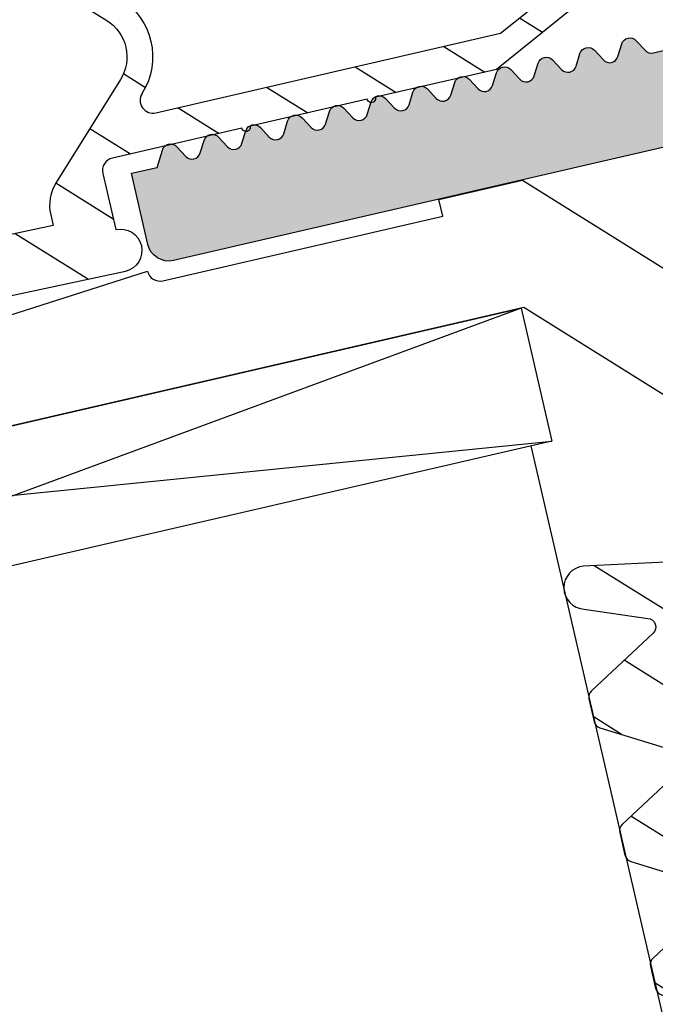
# Model space of a CAD drawing. Header units: centimetres. Extents: x -15121 to 17422, y -60492 to 0.
# Tile 76 of 256: x 1097.75 to 1099.23, y -30002.2 to -29999.91. Entities that reach past the tile are written whole.
import ezdxf

# ---------------------------------------------------------------- set-up
doc = ezdxf.new("R2010")
doc.units = ezdxf.units.CM
doc.header["$LTSCALE"] = 60
doc.linetypes.add('0', pattern=[0])
for name, color, linetype in [('AIKA wymiarowanie ogólne rzut2', 7, 'Continuous'), ('RI-ACCESS', 253, 'Continuous'), ('RI-GASKET', 253, 'Continuous'), ('RI-HATCH-I', 253, 'Continuous'), ('RI-HATCH-P', 253, 'Continuous'), ('RI-PROFILE', 8, 'Continuous')]:
    doc.layers.add(name, color=color, linetype=linetype)
doc.styles.add('wymiar', font='txt.shx', dxfattribs={"width": 0.6})
doc.dimstyles.new('Dwudziestka', dxfattribs={"dimtxt": 7, "dimasz": 0.7, "dimexe": 5, "dimexo": 0, "dimgap": 2.5, "dimtad": 1, "dimtoh": 1, "dimdec": 3, "dimrnd": 0.5, "dimdsep": 46, "dimtxsty": 'wymiar', "dimblk": 'znacznik', "dimcen": 0, "dimdle": 5, "dimse1": 1, "dimse2": 1, "dimclrd": 256, "dimclre": 256, "dimclrt": 256, "dimadec": 0, "dimazin": 0, "dimtfac": 0.4, "dimtdec": 3, "dimtix": 1, "dimtofl": 0, "dimtmove": 2, "dimatfit": 3, "dimldrblk": 'znacznik', "dimfxl": 1, "dimtolj": 1, "dimarcsym": 0})

# ---------------------------------------------------------------- blocks, each defined once
blk = doc.blocks.new('0342524b')
at = {"layer": 'RI-PROFILE'}
blk.add_lwpolyline([(5.099999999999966, 14.14999999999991), (5.099999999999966, 0.4999999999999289, -0.414213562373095), (4.599999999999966, -7.11e-14), (2.894999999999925, -7.11e-14), (2.894999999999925, 0.6139999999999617), (2.52899999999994, 0.8259999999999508, -0.5780385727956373), (2.529999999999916, 1.172999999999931), (2.795999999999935, 1.325999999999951, 0.5790137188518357), (2.795000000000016, 1.671999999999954), (2.52899999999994, 1.825999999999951, -0.5780385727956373), (2.529999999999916, 2.172999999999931), (2.795999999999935, 2.325999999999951, 0.5790137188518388), (2.795000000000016, 2.672000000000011), (2.52899999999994, 2.825999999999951, -0.5780385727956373), (2.529999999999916, 3.172999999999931), (2.795999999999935, 3.325999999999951, 0.5790137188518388), (2.795000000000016, 3.671999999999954), (2.52899999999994, 3.825999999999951, -0.5780385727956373), (2.529999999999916, 4.172999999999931), (2.795999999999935, 4.325999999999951, 0.5790137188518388), (2.795000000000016, 4.671999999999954), (2.52899999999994, 4.825999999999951, -0.5780385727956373), (2.529999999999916, 5.172999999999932), (2.795999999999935, 5.325999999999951, 0.5790137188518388), (2.795000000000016, 5.671999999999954), (2.52899999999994, 5.825999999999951, -0.5780385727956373), (2.529999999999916, 6.172999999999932), (2.795999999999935, 6.325999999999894, 0.5790137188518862), (2.795000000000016, 6.672000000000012), (2.529999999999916, 6.824999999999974, -0.5780385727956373), (2.530999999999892, 7.171999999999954), (2.796999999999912, 7.324999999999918, 0.5790137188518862), (2.795999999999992, 7.671000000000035), (2.529999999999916, 7.825999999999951, -0.5780385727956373), (2.530999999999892, 8.172999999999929), (2.796999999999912, 8.325999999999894, 0.5790137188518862), (2.795999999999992, 8.672000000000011), (2.529999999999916, 8.825999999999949, -0.5780385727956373), (2.530999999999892, 9.172999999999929), (2.796999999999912, 9.325999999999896, 0.5790137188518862), (2.795999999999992, 9.672000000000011), (2.529999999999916, 9.824999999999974, -0.5780385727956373), (2.530999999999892, 10.17199999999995), (2.796999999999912, 10.32499999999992, 0.5790137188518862), (2.795999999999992, 10.67100000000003), (2.529999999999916, 10.82599999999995, -0.5780385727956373), (2.530999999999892, 11.17299999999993), (2.796999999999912, 11.32599999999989, 0.5790137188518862), (2.795999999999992, 11.67200000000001), (2.529999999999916, 11.82599999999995, -0.5780385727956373), (2.530999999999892, 12.17299999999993), (2.796999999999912, 12.32599999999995, 0.2678428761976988), (2.896670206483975, 12.49871298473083), (2.896670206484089, 12.99999999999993, 0.414213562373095)], format="xyb", dxfattribs=at)
blk = doc.blocks.new('0342524')
at = {"layer": 'RI-HATCH-P'}
h = blk.add_hatch(color=256, dxfattribs=at)
edge = h.paths.add_edge_path()
edge.add_arc((2.629431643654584, 2.999212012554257), 0.2002221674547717, 119.77574523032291, 239.8940206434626, ccw=False)
edge.add_line((2.529999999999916, 3.172999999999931), (2.795999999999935, 3.325999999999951))
edge.add_arc((2.696192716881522, 3.498712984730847), 0.1994774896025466, 300.0227342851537, 60.30845426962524)
edge.add_line((2.795000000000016, 3.671999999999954), (2.52899999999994, 3.825999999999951))
edge.add_arc((2.629431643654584, 3.999212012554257), 0.2002221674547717, 119.77574523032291, 239.8940206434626, ccw=False)
edge.add_line((2.529999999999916, 4.172999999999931), (2.795999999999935, 4.325999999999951))
edge.add_arc((2.696192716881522, 4.498712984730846), 0.1994774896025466, 300.0227342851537, 60.30845426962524)
edge.add_line((2.795000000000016, 4.671999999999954), (2.52899999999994, 4.825999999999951))
edge.add_arc((2.629431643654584, 4.999212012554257), 0.2002221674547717, 119.77574523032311, 239.89402064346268, ccw=False)
edge.add_line((2.529999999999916, 5.172999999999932), (2.795999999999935, 5.325999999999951))
edge.add_arc((2.696192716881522, 5.498712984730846), 0.1994774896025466, 300.0227342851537, 60.30845426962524)
edge.add_line((2.795000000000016, 5.671999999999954), (2.52899999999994, 5.825999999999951))
edge.add_arc((2.629431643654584, 5.999212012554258), 0.2002221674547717, 119.77574523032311, 239.89402064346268, ccw=False)
edge.add_line((2.529999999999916, 6.172999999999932), (2.795999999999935, 6.325999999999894))
edge.add_arc((2.696192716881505, 6.498712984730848), 0.1994774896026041, 300.0227342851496, 60.30845426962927)
edge.add_line((2.795000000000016, 6.672000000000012), (2.529999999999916, 6.824999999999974))
edge.add_arc((2.630431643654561, 6.998212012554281), 0.2002221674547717, 119.77574523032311, 239.89402064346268, ccw=False)
edge.add_line((2.530999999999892, 7.171999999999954), (2.796999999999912, 7.324999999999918))
edge.add_arc((2.697192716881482, 7.497712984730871), 0.1994774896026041, 300.0227342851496, 60.30845426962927)
edge.add_line((2.795999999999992, 7.671000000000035), (2.529999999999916, 7.825999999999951))
edge.add_arc((2.630431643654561, 7.999212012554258), 0.2002221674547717, 119.77574523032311, 239.89402064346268, ccw=False)
edge.add_line((2.530999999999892, 8.172999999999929), (2.796999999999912, 8.325999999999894))
edge.add_arc((2.697192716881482, 8.498712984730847), 0.1994774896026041, 300.0227342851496, 60.30845426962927)
edge.add_line((2.795999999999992, 8.672000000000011), (2.529999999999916, 8.825999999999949))
edge.add_arc((2.630431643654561, 8.999212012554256), 0.2002221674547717, 119.7757452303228, 239.8940206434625, ccw=False)
edge.add_line((2.530999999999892, 9.172999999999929), (2.796999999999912, 9.325999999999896))
edge.add_arc((2.697192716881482, 9.498712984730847), 0.1994774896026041, 300.0227342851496, 60.30845426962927)
edge.add_line((2.795999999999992, 9.672000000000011), (2.529999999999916, 9.824999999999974))
edge.add_arc((2.630431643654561, 9.99821201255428), 0.2002221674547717, 119.7757452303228, 239.8940206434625, ccw=False)
edge.add_line((2.530999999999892, 10.17199999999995), (2.796999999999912, 10.32499999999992))
edge.add_arc((2.697192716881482, 10.49771298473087), 0.1994774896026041, 300.0227342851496, 60.30845426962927)
edge.add_line((2.795999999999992, 10.67100000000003), (2.529999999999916, 10.82599999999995))
edge.add_arc((2.630431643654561, 10.99921201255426), 0.2002221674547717, 119.7757452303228, 239.8940206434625, ccw=False)
edge.add_line((2.530999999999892, 11.17299999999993), (2.796999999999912, 11.32599999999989))
edge.add_arc((2.697192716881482, 11.49871298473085), 0.1994774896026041, 300.0227342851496, 60.30845426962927)
edge.add_line((2.795999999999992, 11.67200000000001), (2.529999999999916, 11.82599999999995))
edge.add_arc((2.630431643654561, 11.99921201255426), 0.2002221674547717, 119.7757452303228, 239.8940206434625, ccw=False)
edge.add_line((2.530999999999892, 12.17299999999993), (2.796999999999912, 12.32599999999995))
edge.add_arc((2.697192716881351, 12.49871298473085), 0.1994774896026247, 300.0227342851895, 359.9999999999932)
edge.add_line((2.896670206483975, 12.49871298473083), (2.896670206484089, 12.99999999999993))
edge.add_arc((1.896670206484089, 12.99999999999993), 1, 0, 90)
edge.add_line((1.896670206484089, 13.99999999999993), (-1.905000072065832, 13.99999999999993))
edge.add_arc((-1.905000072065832, 12.99999999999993), 1, 90, 180)
edge.add_line((-2.905000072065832, 12.99999999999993), (-2.905000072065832, 12.88472731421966))
edge.add_line((-2.905000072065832, 12.88472731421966), (-2.538999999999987, 12.67399999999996))
edge.add_arc((-2.639511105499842, 12.50049999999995), 0.2005111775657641, 300.0843446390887, 59.91565536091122, ccw=False)
edge.add_line((-2.538999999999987, 12.32699999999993), (-2.805000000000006, 12.17299999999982))
edge.add_arc((-2.704488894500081, 11.99949999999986), 0.2005111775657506, 120.0843446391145, 239.9156553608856)
edge.add_line((-2.805000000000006, 11.82599999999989), (-2.538999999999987, 11.67299999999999))
edge.add_arc((-2.639511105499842, 11.49949999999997), 0.2005111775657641, 300.0843446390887, 59.91565536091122, ccw=False)
edge.add_line((-2.538999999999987, 11.32599999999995), (-2.805000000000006, 11.17299999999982))
edge.add_arc((-2.704488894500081, 10.99949999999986), 0.2005111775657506, 120.0843446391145, 239.9156553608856)
edge.add_line((-2.805000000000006, 10.82599999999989), (-2.538999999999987, 10.67299999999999))
edge.add_arc((-2.639511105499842, 10.49949999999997), 0.2005111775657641, 300.0843446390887, 59.91565536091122, ccw=False)
edge.add_line((-2.538999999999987, 10.32599999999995), (-2.805000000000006, 10.17299999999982))
edge.add_arc((-2.704488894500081, 9.999499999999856), 0.2005111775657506, 120.0843446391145, 239.9156553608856)
edge.add_line((-2.805000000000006, 9.825999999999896), (-2.538999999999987, 9.672999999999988))
edge.add_arc((-2.639511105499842, 9.499499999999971), 0.2005111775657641, 300.0843446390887, 59.91565536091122, ccw=False)
edge.add_line((-2.538999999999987, 9.325999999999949), (-2.805000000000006, 9.172999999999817))
edge.add_arc((-2.704488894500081, 8.999499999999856), 0.2005111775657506, 120.0843446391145, 239.9156553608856)
edge.add_line((-2.805000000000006, 8.825999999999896), (-2.538999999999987, 8.672999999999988))
edge.add_arc((-2.639511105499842, 8.499499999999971), 0.2005111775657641, 300.0843446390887, 59.91565536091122, ccw=False)
edge.add_line((-2.538999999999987, 8.32599999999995), (-2.805000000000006, 8.172999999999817))
edge.add_arc((-2.704488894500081, 7.999499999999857), 0.2005111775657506, 120.0843446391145, 239.9156553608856)
edge.add_line((-2.805000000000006, 7.825999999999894), (-2.538999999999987, 7.672999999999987))
edge.add_arc((-2.639511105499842, 7.499499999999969), 0.2005111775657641, 300.0843446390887, 59.91565536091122, ccw=False)
edge.add_line((-2.538999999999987, 7.325999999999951), (-2.805000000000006, 7.172999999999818))
edge.add_arc((-2.704488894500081, 6.999499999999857), 0.2005111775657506, 120.0843446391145, 239.9156553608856)
edge.add_line((-2.805000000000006, 6.825999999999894), (-2.538999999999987, 6.672999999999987))
edge.add_arc((-2.639511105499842, 6.499499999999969), 0.2005111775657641, 300.0843446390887, 59.91565536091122, ccw=False)
edge.add_line((-2.538999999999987, 6.325999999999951), (-2.805000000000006, 6.172999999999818))
edge.add_arc((-2.704488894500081, 5.999499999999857), 0.2005111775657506, 120.0843446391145, 239.9156553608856)
edge.add_line((-2.805000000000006, 5.825999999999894), (-2.538999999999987, 5.672999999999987))
edge.add_arc((-2.639511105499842, 5.499499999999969), 0.2005111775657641, 300.0843446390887, 59.91565536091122, ccw=False)
edge.add_line((-2.538999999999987, 5.325999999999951), (-2.805000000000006, 5.172999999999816))
edge.add_arc((-2.704488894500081, 4.999499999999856), 0.2005111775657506, 120.0843446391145, 239.9156553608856)
edge.add_line((-2.805000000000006, 4.825999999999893), (-2.538999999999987, 4.672999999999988))
edge.add_arc((-2.639511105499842, 4.499499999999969), 0.2005111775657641, 300.0843446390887, 59.91565536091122, ccw=False)
edge.add_line((-2.538999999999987, 4.325999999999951), (-2.805000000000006, 4.172999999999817))
edge.add_arc((-2.704488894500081, 3.999499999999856), 0.2005111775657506, 120.0843446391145, 239.9156553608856)
edge.add_line((-2.805000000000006, 3.825999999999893), (-2.538999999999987, 3.672999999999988))
edge.add_arc((-2.639511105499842, 3.499499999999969), 0.2005111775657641, 300.0843446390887, 59.91565536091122, ccw=False)
edge.add_line((-2.538999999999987, 3.325999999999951), (-2.805000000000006, 3.172999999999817))
edge.add_arc((-2.704488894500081, 2.999499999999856), 0.2005111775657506, 120.0843446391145, 239.9156553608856)
edge.add_line((-2.805000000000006, 2.825999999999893), (-2.538999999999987, 2.672999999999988))
edge.add_arc((-2.639511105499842, 2.499499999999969), 0.2005111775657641, 300.0843446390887, 59.91565536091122, ccw=False)
edge.add_line((-2.538999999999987, 2.325999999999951), (-2.805000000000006, 2.172999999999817))
edge.add_arc((-2.704488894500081, 1.999499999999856), 0.2005111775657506, 120.0843446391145, 239.9156553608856)
edge.add_line((-2.805000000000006, 1.825999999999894), (-2.538999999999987, 1.672999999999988))
edge.add_arc((-2.639511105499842, 1.499499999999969), 0.2005111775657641, 300.0843446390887, 59.91565536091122, ccw=False)
edge.add_line((-2.538999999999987, 1.325999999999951), (-2.805000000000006, 1.172999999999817))
edge.add_arc((-2.704488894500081, 0.9994999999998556), 0.2005111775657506, 120.0843446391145, 239.9156553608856)
edge.add_line((-2.805000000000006, 0.8259999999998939), (-2.538999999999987, 0.6729999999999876))
edge.add_arc((-2.639511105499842, 0.4994999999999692), 0.2005111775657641, 300.0843446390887, 59.91565536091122, ccw=False)
edge.add_line((-2.538999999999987, 0.3259999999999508), (-2.90500000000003, 0.114999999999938))
edge.add_line((-2.90500000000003, 0.114999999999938), (-2.90500000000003, -7.109590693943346e-14))
edge.add_line((-2.90500000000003, -7.11e-14), (-4.600000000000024, -7.11e-14))
edge.add_arc((-4.600000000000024, 0.4999999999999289), 0.5, 180, 270, ccw=False)
edge.add_line((-5.100000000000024, 0.4999999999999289), (-5.100000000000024, 14.14999999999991))
edge.add_line((-5.100000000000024, 14.14999999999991), (-15.5, 14.14999999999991))
edge.add_line((-15.5, 14.14999999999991), (-15.5, 12.54999999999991))
edge.add_line((-15.5, 12.54999999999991), (-14, 12.54999999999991))
edge.add_line((-14, 12.54999999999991), (-13.99999999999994, 11.64999999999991))
edge.add_arc((-14.49999999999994, 11.64999999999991), 0.5, 270, 360, ccw=False)
edge.add_line((-14.49999999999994, 11.14999999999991), (-17.26915163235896, 11.14999999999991))
edge.add_line((-17.26915163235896, 11.14999999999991), (-17.67315163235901, 11.84999999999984))
edge.add_arc((-17.50009999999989, 11.95008855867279), 0.1999114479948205, 90.01479813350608, 210.0439705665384, ccw=False)
edge.add_line((-17.50015163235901, 12.14999999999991), (-16.69999999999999, 12.14999999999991))
edge.add_line((-16.69999999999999, 12.14999999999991), (-16.69999999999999, 14.14999999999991))
edge.add_line((-16.69999999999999, 14.14999999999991), (-23.69999999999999, 14.14999999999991))
edge.add_line((-23.69999999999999, 14.14999999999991), (-23.69999999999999, 12.14999999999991))
edge.add_line((-23.69999999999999, 12.14999999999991), (-22.89984836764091, 12.14999999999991))
edge.add_arc((-22.89990000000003, 11.95008855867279), 0.1999114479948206, 329.95602943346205, 89.98520186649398, ccw=False)
edge.add_line((-22.72684836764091, 11.84999999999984), (-23.13084836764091, 11.14999999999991))
edge.add_line((-23.13084836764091, 11.14999999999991), (-24.5, 11.14999999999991))
edge.add_arc((-24.49998842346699, 11.65001157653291), 0.5000115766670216, 180.0013265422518, 269.99867345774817, ccw=False)
edge.add_line((-25, 11.64999999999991), (-24.99999999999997, 119.8499999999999))
edge.add_arc((-24.49998842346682, 119.8499884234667), 0.5000115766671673, 90.00132654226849, 179.9986734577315, ccw=False)
edge.add_line((-24.49999999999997, 120.3499999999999), (24.50000000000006, 120.3499999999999))
edge.add_arc((24.4999884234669, 119.8499884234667), 0.5000115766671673, 0.0013265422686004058, 89.99867345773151, ccw=False)
edge.add_line((25.00000000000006, 119.8499999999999), (25, 11.64999999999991))
edge.add_arc((24.49998842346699, 11.65001157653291), 0.5000115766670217, 270.0013265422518, 359.99867345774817, ccw=False)
edge.add_line((24.5, 11.14999999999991), (23.13084836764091, 11.14999999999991))
edge.add_line((23.13084836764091, 11.14999999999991), (22.72684836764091, 11.84999999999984))
edge.add_arc((22.89990000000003, 11.95008855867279), 0.1999114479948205, 90.01479813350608, 210.0439705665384, ccw=False)
edge.add_line((22.89984836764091, 12.14999999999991), (23.69999999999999, 12.14999999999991))
edge.add_line((23.69999999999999, 12.14999999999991), (23.69999999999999, 14.14999999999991))
edge.add_line((23.69999999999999, 14.14999999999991), (16.69999999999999, 14.14999999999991))
edge.add_line((16.69999999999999, 14.14999999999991), (16.69999999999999, 12.14999999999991))
edge.add_line((16.69999999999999, 12.14999999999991), (17.50015163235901, 12.14999999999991))
edge.add_arc((17.50009999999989, 11.95008855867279), 0.1999114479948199, 329.95602943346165, 89.98520186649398, ccw=False)
edge.add_line((17.67315163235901, 11.84999999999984), (17.26915163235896, 11.14999999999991))
edge.add_line((17.26915163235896, 11.14999999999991), (14.49999999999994, 11.14999999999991))
edge.add_arc((14.49999999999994, 11.64999999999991), 0.5, 180, 270, ccw=False)
edge.add_line((13.99999999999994, 11.64999999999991), (14, 12.54999999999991))
edge.add_line((14, 12.54999999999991), (15.5, 12.54999999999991))
edge.add_line((15.5, 12.54999999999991), (15.5, 14.14999999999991))
edge.add_line((15.5, 14.14999999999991), (5.099999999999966, 14.14999999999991))
edge.add_line((5.099999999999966, 14.14999999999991), (5.099999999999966, 0.4999999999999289))
edge.add_arc((4.599999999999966, 0.4999999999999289), 0.5, 270, 360, ccw=False)
edge.add_line((4.599999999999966, -7.11e-14), (2.894999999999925, -7.11e-14))
edge.add_line((2.894999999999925, -7.11e-14), (2.894999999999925, 0.6139999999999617))
edge.add_line((2.894999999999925, 0.6139999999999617), (2.52899999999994, 0.8259999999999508))
edge.add_arc((2.629431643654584, 0.9992120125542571), 0.2002221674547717, 119.77574523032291, 239.89402064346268, ccw=False)
edge.add_line((2.529999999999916, 1.172999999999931), (2.795999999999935, 1.325999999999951))
edge.add_arc((2.69619271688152, 1.498712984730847), 0.1994774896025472, 300.022734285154, 60.30845426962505)
edge.add_line((2.795000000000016, 1.671999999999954), (2.52899999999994, 1.825999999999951))
edge.add_arc((2.629431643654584, 1.999212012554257), 0.2002221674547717, 119.77574523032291, 239.89402064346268, ccw=False)
edge.add_line((2.529999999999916, 2.172999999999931), (2.795999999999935, 2.325999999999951))
edge.add_arc((2.696192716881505, 2.498712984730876), 0.1994774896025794, 300.0227342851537, 60.30845426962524)
edge.add_line((2.795000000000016, 2.672000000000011), (2.52899999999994, 2.825999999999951))
edge = h.paths.add_edge_path(flags=0)
edge.add_line((-21.84142135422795, 118.0085786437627), (-21.99999999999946, 117.85))
edge.add_line((-21.99999999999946, 117.85), (-22.49999999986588, 117.85))
edge.add_line((-22.49999999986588, 117.85), (-22.49999999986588, 117.449999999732))
edge.add_line((-22.49999999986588, 117.449999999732), (-22.65857864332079, 117.2914213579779))
edge.add_arc((-22.51715728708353, 117.1500000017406), 0.1999999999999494, 134.9999999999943, 225.0000001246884)
edge.add_line((-22.65857864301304, 117.0085786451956), (-22.34142135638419, 116.6914213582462))
edge.add_arc((-22.4828427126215, 116.5500000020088), 0.2000000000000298, 314.99999999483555, 45.000000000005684, ccw=False)
edge.add_line((-22.34142135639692, 116.4085786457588), (-22.6585786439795, 116.0914213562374))
edge.add_arc((-22.51715728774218, 115.9500000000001), 0.2000000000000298, 134.9999999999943, 224.9999999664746)
edge.add_line((-22.65857864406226, 115.8085786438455), (-22.34142135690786, 115.4914213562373))
edge.add_arc((-22.48284271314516, 115.35), 0.1999999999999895, 314.9999997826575, 45, ccw=False)
edge.add_line((-22.34142135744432, 115.2085786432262), (-22.65857864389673, 114.8914213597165))
edge.add_arc((-22.51715728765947, 114.7500000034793), 0.1999999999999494, 134.9999999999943, 225.0000000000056)
edge.add_line((-22.65857864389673, 114.608578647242), (-22.3414213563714, 114.2914213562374))
edge.add_arc((-22.48284271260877, 114.15), 0.20000000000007, 315.0000000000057, 44.999999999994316, ccw=False)
edge.add_line((-22.3414213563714, 114.0085786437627), (-23.29999999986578, 113.05))
edge.add_line((-23.29999999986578, 113.05), (-23.29999999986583, 103.2499999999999))
edge.add_line((-23.29999999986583, 103.2499999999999), (-21.89999999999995, 103.2499999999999))
edge.add_arc((-21.90000027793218, 102.3499997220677), 0.9000002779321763, 270.063679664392, 89.99998230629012, ccw=False)
edge.add_line((-21.89900000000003, 101.45), (-23.29999999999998, 101.4499999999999))
edge.add_line((-23.29999999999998, 101.4499999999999), (-23.29999999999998, 91.44999999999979))
edge.add_line((-23.29999999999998, 91.44999999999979), (-22.5, 90.44999999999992))
edge.add_line((-22.5, 90.44999999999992), (-22.5, 86.44999999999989))
edge.add_line((-22.5, 86.44999999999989), (-23.29999999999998, 85.44999999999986))
edge.add_line((-23.29999999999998, 85.44999999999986), (-23.30000000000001, 31.99999999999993))
edge.add_line((-23.30000000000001, 31.99999999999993), (-22.50000000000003, 30.99999999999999))
edge.add_line((-22.50000000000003, 30.99999999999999), (-22.50000000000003, 26.99999999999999))
edge.add_line((-22.50000000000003, 26.99999999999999), (-23.30000000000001, 25.99999999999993))
edge.add_line((-23.30000000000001, 25.99999999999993), (-23.30000000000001, 15.99999999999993))
edge.add_line((-23.30000000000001, 15.99999999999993), (23.30000000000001, 15.99999999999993))
edge.add_line((23.30000000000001, 15.99999999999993), (23.30000000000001, 25.99999999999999))
edge.add_line((23.30000000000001, 25.99999999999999), (22.5, 26.99999999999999))
edge.add_line((22.5, 26.99999999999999), (22.5, 30.99999999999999))
edge.add_line((22.5, 30.99999999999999), (23.30000000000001, 31.99999999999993))
edge.add_line((23.30000000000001, 31.99999999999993), (23.30000000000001, 85.44999999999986))
edge.add_line((23.30000000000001, 85.44999999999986), (22.50000000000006, 86.44999999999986))
edge.add_line((22.50000000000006, 86.44999999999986), (22.50000000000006, 90.44999999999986))
edge.add_line((22.50000000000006, 90.44999999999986), (23.30000000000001, 91.44999999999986))
edge.add_line((23.30000000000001, 91.44999999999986), (23.30000000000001, 101.4499999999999))
edge.add_line((23.30000000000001, 101.4499999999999), (21.89900000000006, 101.4499999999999))
edge.add_arc((21.90000027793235, 102.3499997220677), 0.9000002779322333, 90.000017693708, 269.9363203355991, ccw=False)
edge.add_line((21.90000000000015, 103.2499999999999), (23.30000000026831, 103.2499999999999))
edge.add_line((23.30000000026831, 103.2499999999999), (23.3000000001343, 113.0499999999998))
edge.add_line((23.3000000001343, 113.0499999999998), (22.34142135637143, 114.0085786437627))
edge.add_arc((22.48284271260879, 114.15), 0.2000000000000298, 135, 224.9999999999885, ccw=False)
edge.add_line((22.34142135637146, 114.2914213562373), (22.65857864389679, 114.6085786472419))
edge.add_arc((22.51715728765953, 114.7500000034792), 0.1999999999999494, 314.9999999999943, 45.0000000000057)
edge.add_line((22.65857864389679, 114.8914213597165), (22.34142135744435, 115.2085786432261))
edge.add_arc((22.48284271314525, 115.3499999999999), 0.2000000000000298, 134.9999999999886, 225.000000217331, ccw=False)
edge.add_line((22.34142135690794, 115.4914213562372), (22.65857864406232, 115.8085786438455))
edge.add_arc((22.51715728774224, 115.95), 0.2000000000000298, 315.0000000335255, 45.0000000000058)
edge.add_line((22.65857864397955, 116.0914213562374), (22.34142135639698, 116.4085786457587))
edge.add_arc((22.48284271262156, 116.5500000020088), 0.2000000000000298, 134.9999999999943, 225.0000000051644, ccw=False)
edge.add_line((22.34142135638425, 116.6914213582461), (22.70000000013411, 117.05))
edge.add_line((22.70000000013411, 117.05), (22.50000000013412, 117.25))
edge.add_line((22.50000000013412, 117.25), (22.50000000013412, 117.85))
edge.add_line((22.50000000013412, 117.85), (21.79999999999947, 117.85))
edge.add_line((21.79999999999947, 117.85), (21.59999999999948, 118.05))
edge.add_line((21.59999999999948, 118.05), (21.24142135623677, 117.6914213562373))
edge.add_arc((21.09999999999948, 117.8328427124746), 0.1999999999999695, 225, 315, ccw=False)
edge.add_line((20.95857864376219, 117.6914213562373), (20.64142135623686, 118.0085786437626))
edge.add_arc((20.49999999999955, 117.8671572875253), 0.1999999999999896, 44.99999999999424, 135.0000000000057)
edge.add_line((20.35857864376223, 118.0085786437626), (20.04142135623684, 117.6914213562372))
edge.add_arc((19.89999999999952, 117.8328427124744), 0.1999999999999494, 225.0000000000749, 315.0000000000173, ccw=False)
edge.add_line((19.75857864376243, 117.6914213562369), (19.44142135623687, 118.0085786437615))
edge.add_arc((19.29999999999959, 117.8671572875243), 0.1999999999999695, 45, 135.0000000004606)
edge.add_line((19.15857864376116, 118.0085786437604), (18.84142135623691, 117.6914213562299))
edge.add_arc((18.69999999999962, 117.8328427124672), 0.2000000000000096, 225.0000000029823, 314.99999999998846, ccw=False)
edge.add_line((18.55857864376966, 117.6914213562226), (18.24142135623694, 118.0085786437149))
edge.add_arc((18.09999999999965, 117.8671572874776), 0.1999999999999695, 45, 135.0000000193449)
edge.add_line((17.95857864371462, 118.0085786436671), (17.64142135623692, 117.6914213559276))
edge.add_arc((17.4999999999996, 117.8328427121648), 0.1999999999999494, 225.0000001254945, 315.0000000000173, ccw=False)
edge.add_line((17.35857864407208, 117.6914213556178), (17.04142135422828, 118.0085786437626))
edge.add_arc((16.89999999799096, 117.8671572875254), 0.1999999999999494, 44.99999999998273, 134.9999999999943)
edge.add_line((16.7585786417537, 118.0085786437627), (16.44142135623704, 117.6914213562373))
edge.add_arc((16.29999999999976, 117.8328427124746), 0.1999999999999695, 225, 315, ccw=False)
edge.add_line((16.15857864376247, 117.6914213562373), (15.19999999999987, 118.6499999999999))
edge.add_line((15.19999999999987, 118.6499999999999), (-15.19999999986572, 118.6499999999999))
edge.add_line((-15.19999999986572, 118.6499999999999), (-16.15857864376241, 117.6914213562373))
edge.add_arc((-16.2999999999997, 117.8328427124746), 0.1999999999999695, 225, 315, ccw=False)
edge.add_line((-16.44142135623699, 117.6914213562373), (-16.75857864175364, 118.0085786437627))
edge.add_arc((-16.89999999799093, 117.8671572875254), 0.1999999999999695, 45, 135)
edge.add_line((-17.04142135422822, 118.0085786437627), (-17.35857864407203, 117.6914213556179))
edge.add_arc((-17.49999999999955, 117.8328427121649), 0.1999999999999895, 224.9999999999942, 314.99999987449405, ccw=False)
edge.add_line((-17.64142135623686, 117.6914213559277), (-17.95857864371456, 118.0085786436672))
edge.add_arc((-18.0999999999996, 117.8671572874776), 0.1999999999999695, 44.99999998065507, 135)
edge.add_line((-18.24142135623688, 118.0085786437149), (-18.55857864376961, 117.6914213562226))
edge.add_arc((-18.69999999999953, 117.8328427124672), 0.1999999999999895, 224.9999999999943, 314.9999999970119, ccw=False)
edge.add_line((-18.84142135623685, 117.69142135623), (-19.1585786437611, 118.0085786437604))
edge.add_arc((-19.29999999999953, 117.8671572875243), 0.1999999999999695, 44.99999999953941, 135)
edge.add_line((-19.44142135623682, 118.0085786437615), (-19.75857864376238, 117.691421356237))
edge.add_arc((-19.89999999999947, 117.8328427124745), 0.1999999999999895, 224.9999999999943, 314.99999999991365, ccw=False)
edge.add_line((-20.04142135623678, 117.6914213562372), (-20.35857864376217, 118.0085786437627))
edge.add_arc((-20.49999999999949, 117.8671572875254), 0.1999999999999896, 44.99999999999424, 135.0000000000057)
edge.add_line((-20.6414213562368, 118.0085786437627), (-20.95857864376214, 117.6914213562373))
edge.add_arc((-21.09999999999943, 117.8328427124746), 0.1999999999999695, 225, 315, ccw=False)
edge.add_line((-21.24142135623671, 117.6914213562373), (-21.55857864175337, 118.0085786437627))
edge.add_arc((-21.69999999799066, 117.8671572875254), 0.1999999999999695, 45, 135)
blk.add_blockref('0342524b', (0, 0))
blk = doc.blocks.new('0340070B')
at = {"layer": 'RI-HATCH-I'}
h = blk.add_hatch(dxfattribs=at)
h.set_pattern_fill('_U', color=256, scale=1.5, angle=45, style=0, pattern_type=0)
h.set_pattern_definition([(45, (-168.2959759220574, -76.70817136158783), (-1.060660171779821, 1.060660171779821), [])])
edge = h.paths.add_edge_path(flags=16)
edge.add_line((1.779999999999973, -7.801120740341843), (1.697000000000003, -7.718120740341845))
edge.add_arc((-2.764456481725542e-14, -9.415122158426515), 2.39992141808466, 45.00002393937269, 134.9999760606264)
edge.add_line((-1.697000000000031, -7.718120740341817), (-1.78000000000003, -7.801120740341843))
edge.add_line((-1.78000000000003, -7.801120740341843), (-3.572000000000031, -7.801120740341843))
edge.add_line((-3.572000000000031, -7.801120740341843), (-3.670000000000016, -1.90112074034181))
edge.add_line((-3.670000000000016, -1.90112074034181), (-3.415999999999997, -1.901120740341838))
edge.add_arc((-3.415696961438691, -0.8999536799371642), 1.001167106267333, 269.9826574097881, 314.9809765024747)
edge.add_line((-2.708000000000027, -1.608120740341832), (-0.707000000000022, 0.3928792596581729))
edge.add_arc((-3.547159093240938e-14, -0.3141172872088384), 0.9998465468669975, 44.999860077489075, 135.0001399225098, ccw=False)
edge.add_line((0.7069999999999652, 0.3928792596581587), (2.70799999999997, -1.608120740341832))
edge.add_arc((3.415696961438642, -0.8999536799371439), 1.001167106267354, 225.0190234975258, 270.0173425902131)
edge.add_line((3.415999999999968, -1.901120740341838), (3.669999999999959, -1.90112074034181))
edge.add_line((3.669999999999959, -1.90112074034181), (3.571999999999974, -7.801120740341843))
edge.add_line((3.571999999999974, -7.801120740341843), (1.779999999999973, -7.801120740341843))
edge = h.paths.add_edge_path()
edge.add_line((-2.449999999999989, -0.2001207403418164), (-2.450000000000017, 2.898879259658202))
edge.add_arc((-2.450000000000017, 2.998879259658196), 0.09999999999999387, 90, 270, ccw=False)
edge.add_line((-2.450000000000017, 3.09887925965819), (-2.450000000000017, 5.898979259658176))
edge.add_arc((-2.450000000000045, 5.998979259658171), 0.0999999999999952, 89.99999999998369, 270.00000000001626, ccw=False)
edge.add_line((-2.450000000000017, 6.098979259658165), (-2.450000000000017, 8.998979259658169))
edge.add_line((-2.450000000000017, 8.998979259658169), (-1.489000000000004, 10.9836792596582))
edge.add_arc((-1.742371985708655e-15, 10.39947414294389), 1.599505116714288, 21.422425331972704, 158.577574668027, ccw=False)
edge.add_line((1.489000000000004, 10.98367925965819), (2.44999999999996, 8.998979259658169))
edge.add_line((2.44999999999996, 8.998979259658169), (2.44999999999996, 6.098979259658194))
edge.add_arc((2.44999999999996, 5.998979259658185), 0.1000000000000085, 269.99999999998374, 90, ccw=False)
edge.add_line((2.449999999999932, 5.898979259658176), (2.44999999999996, 3.098879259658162))
edge.add_arc((2.449999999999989, 2.998879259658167), 0.09999999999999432, 269.99999999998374, 90.00000000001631, ccw=False)
edge.add_line((2.44999999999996, 2.898879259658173), (2.44999999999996, -0.2011207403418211))
edge.add_arc((2.750006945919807, -0.201113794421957), 0.3000069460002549, 180.0013265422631, 269.9986734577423)
edge.add_line((2.749999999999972, -0.5011207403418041), (4.093999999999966, -0.5011207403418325))
edge.add_arc((4.594007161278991, -0.5020078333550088), 0.5000079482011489, 0.445425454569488, 179.8983481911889, ccw=False)
edge.add_line((5.093999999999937, -0.4981207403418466), (4.903999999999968, -11.90512074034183))
edge.add_arc((4.603904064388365, -11.90099648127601), 0.3001242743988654, 270.01831476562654, 359.2126259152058, ccw=False)
edge.add_line((4.603999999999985, -12.20112074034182), (2.999999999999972, -12.20112074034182))
edge.add_arc((2.999999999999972, -11.70112074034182), 0.5, 90, 270, ccw=False)
edge.add_line((2.999999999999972, -11.20112074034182), (3.499999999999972, -11.20112074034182))
edge.add_line((3.499999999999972, -11.20112074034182), (3.499999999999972, -9.201120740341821))
edge.add_line((3.499999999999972, -9.201120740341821), (1.614000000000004, -9.201120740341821))
edge.add_arc((1.614196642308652, -8.201161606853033), 0.9999591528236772, 224.9903771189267, 269.9887327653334, ccw=False)
edge.add_line((0.9069999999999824, -8.9081207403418), (0.7069999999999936, -8.708120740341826))
edge.add_arc((-1.415534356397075e-14, -9.41511728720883), 0.999846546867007, 44.99986007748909, 135.0001399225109)
edge.add_line((-0.7070000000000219, -8.708120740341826), (-0.9070000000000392, -8.908120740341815))
edge.add_arc((-1.614196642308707, -8.201161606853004), 0.9999591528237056, 270.011267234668, 315.00962288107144, ccw=False)
edge.add_line((-1.614000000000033, -9.201120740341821), (-3.500000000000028, -9.201120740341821))
edge.add_line((-3.500000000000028, -9.201120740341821), (-3.500000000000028, -11.20112074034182))
edge.add_line((-3.500000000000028, -11.20112074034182), (-3.000000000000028, -11.20112074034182))
edge.add_arc((-3.000000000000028, -11.70112074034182), 0.5, 270, 90, ccw=False)
edge.add_line((-3.000000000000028, -12.20112074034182), (-4.604000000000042, -12.20112074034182))
edge.add_arc((-4.603904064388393, -11.90099648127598), 0.3001242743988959, 180.7873740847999, 269.98168523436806, ccw=False)
edge.add_line((-4.904000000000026, -11.90512074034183), (-5.094000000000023, -0.5041207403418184))
edge.add_arc((-4.59401337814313, -0.4981342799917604), 0.500022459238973, 0.34531278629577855, 180.6859834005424, ccw=False)
edge.add_line((-4.093999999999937, -0.4951207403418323), (-2.751000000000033, -0.5001207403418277))
edge.add_arc((-2.750025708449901, -0.2000966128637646), 0.3000257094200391, 269.8139396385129, 359.9953924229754)
edge = h.paths.add_edge_path(flags=16)
edge.add_line((1.649999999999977, 1.022879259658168), (1.649999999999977, 9.274479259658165))
edge.add_line((1.649999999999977, 9.274479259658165), (0.9309999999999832, 10.7643792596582))
edge.add_arc((-0.00122626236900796, 10.39696109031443), 1.002018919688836, 21.51087860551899, 161.0609042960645)
edge.add_line((-0.9490000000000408, 10.72217925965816), (-1.650000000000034, 9.274679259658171))
edge.add_line((-1.650000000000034, 9.274679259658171), (-1.650000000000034, 1.022879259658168))
edge.add_arc((-1.350090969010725, 1.022923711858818), 0.2999090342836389, 180.008492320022, 315.0062838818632)
edge.add_line((-1.138000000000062, 0.8108792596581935), (-1.131000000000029, 0.8178792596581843))
edge.add_arc((-2.853273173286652e-14, -0.3131396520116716), 1.599488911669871, 45.00047902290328, 134.999520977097, ccw=False)
edge.add_line((1.130999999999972, 0.8178792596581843), (1.137999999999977, 0.8108792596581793))
edge.add_arc((1.350090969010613, 1.022923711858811), 0.2999090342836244, 224.9937161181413, 359.991507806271)
edge.add_line((1.650000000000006, 1.022879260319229), (1.649999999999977, 1.022879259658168))
at = {"layer": 'RI-PROFILE'}
blk.add_lwpolyline([(-2.449999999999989, -0.2001207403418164), (-2.450000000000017, 2.898879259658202, -1), (-2.450000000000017, 3.09887925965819), (-2.450000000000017, 5.898979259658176, -1.000000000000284), (-2.450000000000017, 6.098979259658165), (-2.450000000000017, 8.998979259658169), (-1.489000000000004, 10.9836792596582, -0.6818670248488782), (1.489000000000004, 10.98367925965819), (2.44999999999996, 8.998979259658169), (2.44999999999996, 6.098979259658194, -1.000000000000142), (2.449999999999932, 5.898979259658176), (2.44999999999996, 3.098879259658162, -1.000000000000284), (2.44999999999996, 2.898879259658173), (2.44999999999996, -0.2011207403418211, 0.4141999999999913), (2.749999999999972, -0.5011207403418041), (4.093999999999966, -0.5011207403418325, -0.99523721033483), (5.093999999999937, -0.4981207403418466), (4.903999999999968, -11.90512074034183, -0.4101008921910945), (4.603999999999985, -12.20112074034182), (2.999999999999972, -12.20112074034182, -1), (2.999999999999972, -11.20112074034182), (3.499999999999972, -11.20112074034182), (3.499999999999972, -9.201120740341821), (1.614000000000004, -9.201120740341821, -0.1989049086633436), (0.9069999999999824, -8.9081207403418), (0.7069999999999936, -8.708120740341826, 0.4142149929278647), (-0.7070000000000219, -8.708120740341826), (-0.9070000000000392, -8.908120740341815, -0.1989049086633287), (-1.614000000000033, -9.201120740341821), (-3.500000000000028, -9.201120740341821), (-3.500000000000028, -11.20112074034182), (-3.000000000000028, -11.20112074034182, -1), (-3.000000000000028, -12.20112074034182), (-4.604000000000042, -12.20112074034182, -0.4101008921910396), (-4.904000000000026, -11.90512074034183), (-5.094000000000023, -0.5041207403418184, -1.00297733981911), (-4.093999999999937, -0.4951207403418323), (-2.751000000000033, -0.5001207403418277, 0.4151414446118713), (-2.449999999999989, -0.2001207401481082)], format="xyb", dxfattribs=at)
for points in [[(1.649999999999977, 1.022879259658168), (1.649999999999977, 9.274479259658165), (0.9309999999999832, 10.7643792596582, 0.6972855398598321), (-0.9490000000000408, 10.72217925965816), (-1.650000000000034, 9.274679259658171), (-1.650000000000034, 1.022879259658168, 0.6681646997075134), (-1.138000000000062, 0.8108792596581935), (-1.131000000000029, 0.8178792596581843, -0.4142086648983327), (1.130999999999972, 0.8178792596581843), (1.137999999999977, 0.8108792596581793, 0.6681647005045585), (1.650000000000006, 1.022879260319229)], [(1.779999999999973, -7.801120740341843), (1.697000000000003, -7.718120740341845, 0.4142133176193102), (-1.697000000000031, -7.718120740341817), (-1.78000000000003, -7.801120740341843), (-3.572000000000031, -7.801120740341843), (-3.670000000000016, -1.90112074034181), (-3.415999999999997, -1.901120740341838, 0.1989047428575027), (-2.708000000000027, -1.608120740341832), (-0.7070000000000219, 0.3928792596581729, -0.4142149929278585), (0.7069999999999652, 0.3928792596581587), (2.70799999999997, -1.608120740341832, 0.1989047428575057), (3.415999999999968, -1.901120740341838), (3.669999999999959, -1.90112074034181), (3.571999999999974, -7.801120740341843)]]:
    blk.add_lwpolyline(points, format="xyb", close=True, dxfattribs=at)
blk = doc.blocks.new('07382082')
at = {"layer": 'RI-ACCESS'}
blk.add_lwpolyline([(3.800000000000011, -8.399999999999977), (-1.400000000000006, -3.199999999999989), (-1.400000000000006, 0.7000000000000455, -0.4143400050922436), (-0.4000000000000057, 1.700000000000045), (0, 1.700000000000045), (0, 0), (1.600200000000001, 0), (1.600200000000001, -2.664999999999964), (4.435599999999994, -5.5), (27.09999999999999, -5.5), (27.09999999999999, -7.699999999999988, -0.7674500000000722), (26.53999999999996, -7.850000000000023), (26.16499999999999, -7.199999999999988), (12.80000000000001, -8.299999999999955, 0.4142000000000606), (12.5, -8), (5.800000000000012, -8), (5.800000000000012, -8.399999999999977)], format="xyb", close=True, dxfattribs=at)
blk = doc.blocks.new('0809815V1')
at = {"layer": 'RI-HATCH-I'}
h = blk.add_hatch(dxfattribs=at)
h.set_pattern_fill('_USER', color=256, scale=1.5, angle=-45.00000000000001, style=0, pattern_type=0)
h.set_pattern_definition([(315.0000000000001, (40.2304704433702, -16.48869230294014), (1.060660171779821, 1.060660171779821), [])])
h.paths.add_polyline_path([(-5.999999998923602, 2.201210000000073), (-5.000000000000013, 2.201210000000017), (-5.000000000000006, -2.999999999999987), (-2.600000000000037, -2.999999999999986), (-2.600000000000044, -1.799999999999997), (-3.091176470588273, -1.564705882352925, -0.5314363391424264), (-3.142741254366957, -1.070106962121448), (-2.445470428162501, -0.4411155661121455, -0.1949664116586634), (-2.09732970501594, -0.2999999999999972), (2.097329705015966, -0.3000000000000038, -0.1949664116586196), (2.445470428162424, -0.4411155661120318), (3.142741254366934, -1.070106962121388, -0.531436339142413), (3.091176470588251, -1.564705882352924), (2.599999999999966, -1.799999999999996), (2.599999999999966, -2.999999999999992), (5.052400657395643, -3.000000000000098, -0.3632856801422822), (5.544593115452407, -3.411985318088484), (5.994613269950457, -5.92857142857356, -0.9332368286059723), (5.019412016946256, -6.13886497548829), (4.471454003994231, -4.742865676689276, 0.6556724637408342), (4.107649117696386, -4.695822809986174), (3.123213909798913, -6.400038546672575, -0.2678895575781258), (2.950031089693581, -6.499999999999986), (2.408371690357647, -6.499999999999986, -0.2678895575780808), (2.235188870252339, -6.400038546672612), (1.252508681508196, -4.698861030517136, 0.5772019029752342), (0.9061430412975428, -4.698861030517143), (-0.0765371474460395, -6.400038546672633, -0.2678895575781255), (-0.2497199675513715, -6.500000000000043), (-0.7916283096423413, -6.500000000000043, -0.2678895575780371), (-0.9648111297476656, -6.400038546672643), (-1.947491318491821, -4.698861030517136, 0.5772019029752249), (-2.293856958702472, -4.698861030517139), (-3.276537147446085, -6.400038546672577, -0.2678895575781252), (-3.449719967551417, -6.499999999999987), (-3.98303860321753, -6.499999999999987, -0.2718762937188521), (-4.157689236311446, -6.397453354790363), (-5.104379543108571, -4.700846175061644, 0.6663519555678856), (-5.471158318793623, -4.742740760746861), (-6.019116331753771, -6.138864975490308, -0.933236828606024), (-6.994317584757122, -5.928571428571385), (-6.550985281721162, -3.556623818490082, 0.0358686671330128), (-6.499701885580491, -2.842010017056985), (-6.500000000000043, 1.701210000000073, -0.4142135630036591)])
h.paths.add_polyline_path([(-1.399999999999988, -2.64999999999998), (-1.399999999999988, -2.249999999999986, -0.4142135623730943), (-0.6499999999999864, -1.499999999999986), (0.6499999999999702, -1.499999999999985, -0.4142135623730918), (1.39999999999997, -2.249999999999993), (1.39999999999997, -2.649999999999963, -0.414213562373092), (0.6499999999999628, -3.399999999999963), (-0.6499999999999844, -3.399999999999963, -0.4142135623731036)], flags=16)
at = {"layer": 'RI-GASKET'}
for points in [[(-5.000000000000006, -2.999999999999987), (-2.600000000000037, -2.999999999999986), (-2.600000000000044, -1.799999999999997), (-3.091176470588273, -1.564705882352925, -0.5084162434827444), (-3.15888443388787, -1.084669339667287), (-2.445470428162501, -0.4411155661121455, -0.194966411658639), (-2.097329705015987, -0.2999999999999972), (2.097329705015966, -0.3000000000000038, -0.1949664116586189), (2.445470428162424, -0.4411155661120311), (3.158884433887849, -1.084669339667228, -0.5084162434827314), (3.091176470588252, -1.564705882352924), (2.599999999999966, -1.799999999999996), (2.599999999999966, -2.999999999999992), (5.052400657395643, -3.000000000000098, -0.3632856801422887), (5.544593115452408, -3.411985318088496), (5.994613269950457, -5.92857142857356, -0.9332368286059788), (5.019412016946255, -6.138864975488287), (4.471454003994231, -4.742865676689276, 0.6663519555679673), (4.104675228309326, -4.700971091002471), (3.123213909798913, -6.400038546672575, -0.2678895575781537), (2.95003108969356, -6.499999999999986), (2.408371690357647, -6.499999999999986, -0.2678895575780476), (2.235188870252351, -6.400038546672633), (1.252508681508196, -4.698861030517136, 0.5772019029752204), (0.9061430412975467, -4.698861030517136), (-0.0765371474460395, -6.400038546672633, -0.2678895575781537), (-0.2497199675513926, -6.500000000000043), (-0.7916283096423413, -6.500000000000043, -0.2678895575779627), (-0.9648111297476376, -6.40003854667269), (-1.947491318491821, -4.698861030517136, 0.5772019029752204), (-2.29385695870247, -4.698861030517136), (-3.276537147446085, -6.400038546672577, -0.2678895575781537), (-3.449719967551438, -6.499999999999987), (-3.98303860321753, -6.499999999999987, -0.2718762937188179), (-4.157689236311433, -6.397453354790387), (-5.104379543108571, -4.700846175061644, 0.6663519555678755), (-5.47115831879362, -4.742740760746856), (-6.019116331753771, -6.138864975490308, -0.93323682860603), (-6.994317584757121, -5.928571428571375), (-6.550985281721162, -3.556623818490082, 0.0358676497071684), (-6.499701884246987, -2.84203033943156), (-6.500000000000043, 1.701210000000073, -0.414213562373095), (-6.000000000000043, 2.201210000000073), (-5.000000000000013, 2.201210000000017)], [(-0.6499999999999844, -3.399999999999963, -0.4142135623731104), (-1.399999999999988, -2.649999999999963), (-1.399999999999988, -2.249999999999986, -0.414213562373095), (-0.6499999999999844, -1.499999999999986), (0.6499999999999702, -1.499999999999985, -0.4142135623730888), (1.39999999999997, -2.249999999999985), (1.39999999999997, -2.649999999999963, -0.4142135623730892), (0.6499999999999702, -3.399999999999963)]]:
    blk.add_lwpolyline(points, format="xyb", close=True, dxfattribs=at)
blk = doc.blocks.new('słupek fasady cw50x109.2')
at = {"layer": 'RI-PROFILE', "linetype": '0'}
for p, q in [((11.21973038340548, 0.8006728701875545), (11.21973038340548, 1.119197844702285)), ((13.71973038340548, 0.8006728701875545), (11.21973038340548, 1.119197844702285)), ((11.21973038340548, 0.8006728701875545), (13.71973038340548, 1.119197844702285)), ((11.21973038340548, 1.119197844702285), (13.71973038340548, 1.119197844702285)), ((13.71973038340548, 0.8006728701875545), (11.21973038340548, 0.8006728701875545))]:
    blk.add_line(p, q, dxfattribs=at)
at = {"layer": 'RI-PROFILE', "linetype": '0', "yscale": 0.1, "zscale": 0.1}
for name, p, xscale, rotation in [('0809815V1', (10.62078519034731, 2.0199279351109), -0.1, 89.97772826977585), ('0342524', (12.03499999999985, 0), 0.1, 89.99999999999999), ('0340070B', (12.05001919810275, 0), 0.1, 89.99999999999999)]:
    blk.add_blockref(name, p, dxfattribs=dict(at, xscale=xscale, rotation=rotation))
at = {"layer": 'RI-PROFILE', "linetype": '0', "xscale": 0.1, "yscale": 0.1, "zscale": 0.1}
blk.add_blockref('07382082', (10.76971975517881, 1.350672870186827), dxfattribs=at)
blk = doc.blocks.new('znacznik')
at = {"color": 0}
for points in [[(0, -5), (0, 5)], [(-4, 0), (4, 0)]]:
    blk.add_lwpolyline(points, dxfattribs=at)
at = {"color": 1}
blk.add_lwpolyline([(-2.121320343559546, -2.121320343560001), (2.121320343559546, 2.121320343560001)], dxfattribs=at)
blk = doc.blocks.new('*D5376')
at = {"layer": 'AIKA wymiarowanie ogólne rzut2', "lineweight": -2, "transparency": 16777216}
blk.add_line((1090.252658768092, -29865.61483018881), (1674.484949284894, -29730.73417808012), dxfattribs=at)
at = {"layer": 'Defpoints', "color": 0, "transparency": 16777216}
for p in [(1675.167008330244, -29730.57671234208), (1760.439922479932, -30099.93428271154), (1174.843513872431, -30235.12986629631)]:
    blk.add_point(p, dxfattribs=at)
at = {"layer": 'AIKA wymiarowanie ogólne rzut2', "linetype": 'ByBlock', "lineweight": -2, "transparency": 16777216, "xscale": 0.7, "yscale": 0.7, "zscale": 0.7}
for p, rotation in [((1675.167008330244, -29730.57671234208), 12.99999999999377), ((1089.570599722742, -29865.77229592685), 192.9999999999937)]:
    blk.add_blockref('znacznik', p, dxfattribs=dict(at, rotation=rotation))
at = {"layer": 'AIKA wymiarowanie ogólne rzut2', "transparency": 16777216, "insert": (1381.01909770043, -29792.32828374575), "char_height": 7, "attachment_point": 5, "rotation": 12.999999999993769, "style": 'wymiar'}
blk.add_mtext('\\A1;601', dxfattribs=at)
blk = doc.blocks.new('*D7276')
at = {"layer": 'AIKA wymiarowanie ogólne rzut2', "lineweight": -2, "transparency": 16777216}
blk.add_line((1331.903246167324, -30726.27753719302), (1118.755009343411, -29802.96018737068), dxfattribs=at)
at = {"layer": 'Defpoints', "color": 0, "transparency": 16777216}
for p in [(1118.597555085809, -29802.27812567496), (1090.734904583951, -29808.71023141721), (1304.198049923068, -30733.39170463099)]:
    blk.add_point(p, dxfattribs=at)
at = {"layer": 'AIKA wymiarowanie ogólne rzut2', "lineweight": -2, "transparency": 16777216, "xscale": 0.7, "yscale": 0.7, "zscale": 0.7}
for p, rotation in [((1118.597555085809, -29802.27812567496), 102.999035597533), ((1332.060700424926, -30726.95959888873), 282.999035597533)]:
    blk.add_blockref('znacznik', p, dxfattribs=dict(at, rotation=rotation))
at = {"layer": 'AIKA wymiarowanie ogólne rzut2', "transparency": 16777216, "insert": (1231.175370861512, -30263.26925435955), "char_height": 7, "attachment_point": 5, "rotation": 282.99903559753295, "style": 'wymiar'}
blk.add_mtext('\\A1;949', dxfattribs=at)

msp = doc.modelspace()

# ---------------------------------------------------------------- linework, layer by layer
at = {"layer": 'RI-PROFILE', "linetype": '0'}
msp.add_line((1098.940748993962, -30000.90034000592), (1150.17523655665, -30222.8212868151), dxfattribs=at)

# ---------------------------------------------------------------- block references
at = {"layer": 'RI-PROFILE', "linetype": '0', "rotation": 192.9999999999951}
msp.add_blockref('słupek fasady cw50x109.2', (1109.669872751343, -29997.27468926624), dxfattribs=at)

# ---------------------------------------------------------------- dimensions: what is measured, and where the dimension line sits
at = {"layer": 'AIKA wymiarowanie ogólne rzut2'}
for p1, p2, distance, picture, middle in [((1174.843513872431, -30235.12986629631), (1760.439922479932, -30099.93428271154), 379.0731917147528, '*D5376', (1381.01909770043, -29792.32828374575)), ((1304.198049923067, -30733.39170463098), (1090.73490458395, -29808.7102314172), -28.59544154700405, '*D7276', (1231.175370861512, -30263.26925435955))]:
    dim = msp.add_aligned_dim(p1=p1, p2=p2, distance=distance, dimstyle='Dwudziestka', dxfattribs=at)
    dim.commit()
    dim.dimension.update_dxf_attribs({"geometry": picture, "text_midpoint": middle})

doc.saveas('drawing.dxf')
